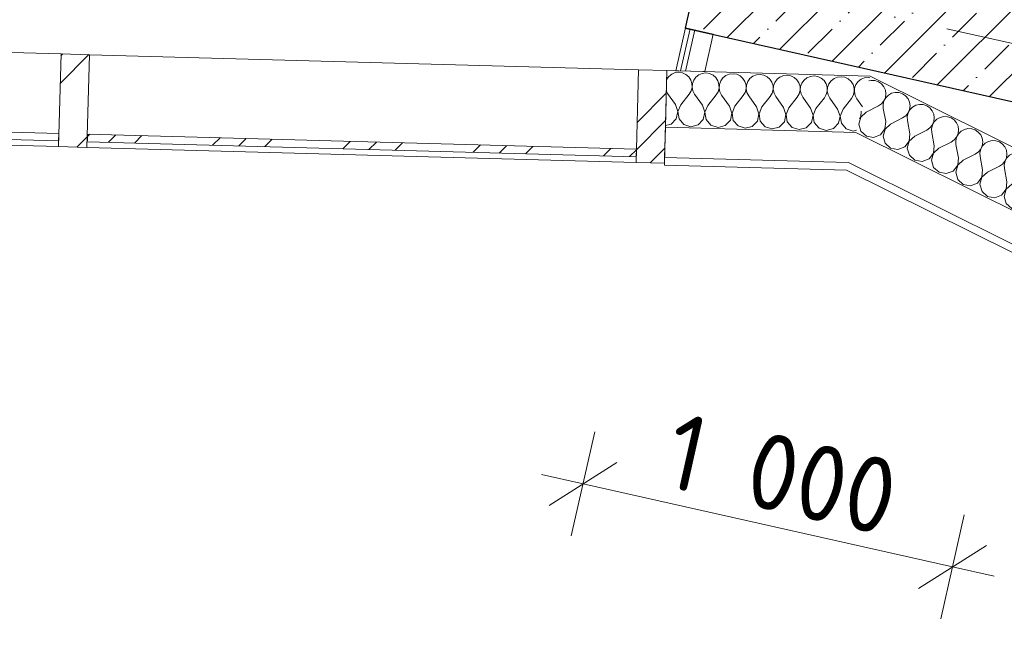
# Model space of a CAD drawing. Header units: millimetres. Extents: x -7213913 to -6985912, y 6023162 to 6205784.
# Tile 16 of 256: x -7205241 to -7202641, y 6158458 to 6160076. Entities that reach past the tile are written whole.
import ezdxf
from ezdxf.enums import TextEntityAlignment as Align

# ---------------------------------------------------------------- set-up
doc = ezdxf.new("R2010")
doc.units = ezdxf.units.MM
doc.header["$MEASUREMENT"] = 0
doc.set_wipeout_variables(frame=1)
doc.linetypes.add('Wipeout_Contour', pattern=[1000, 0, -1000])
doc.linetypes.add('Штрихпунктирная', pattern=[670.277762, 352.777767, -176.388884, 0, -141.111112])
for name, color, linetype in [('АР-Стены_внешние_.АР', 7, 'Continuous'), ('АР-Стены_внутренние_пилоны.АР', 7, 'Continuous'), ('АР-Стены_Наружные ВИТРАЖ', 7, 'Continuous'), ('АР-Стены_Перегородки_шахты_.АР', 7, 'Continuous'), ('АР-Чертеж-Оси_Осевые размеры.АР', 7, 'Continuous'), ('АР-Чертеж-Размеры.АР', 7, 'Continuous')]:
    doc.layers.add(name, color=color, linetype=linetype)
for name, color, linetype, lineweight in [('АР-Стены_внешние_.АР_Ном._пера__1', 7, 'Continuous', 0), ('АР-Стены_внутренние_пилоны.АР_Ном._пера__1', 7, 'Continuous', 15), ('АР-Стены_Наружные ВИТРАЖ_Ном._пера__120', 7, 'Continuous', 0), ('АР-Стены_Перегородки_межквартирные_200.АР_Ном._пера__1', 7, 'Continuous', 15), ('АР-Стены_Перегородки_шахты_.АР_Ном._пера__1', 7, 'Continuous', 0), ('АР-Чертеж-Оси_Осевые размеры.АР_Ном._пера__120', 7, 'Continuous', 0), ('АР-Чертеж-Размеры.АР_Ном._пера__1', 7, 'Continuous', 0)]:
    doc.layers.add(name, color=color, linetype=linetype, lineweight=lineweight)
doc.styles.add('РЎР“Р•РќР•Р\xa0Р\x98Р\xa0_РЎРўР\x98Р›Р¬_3', font='GOST_Common.ttf')
doc.styles.add('РЎР“Р•РќР•Р\xa0Р\x98Р\xa0_РЎРўР\x98Р›Р¬_5', font='GOTHIC.TTF')
doc.dimstyles.new('СГЕНЕРИР_СТИЛЬ__6', dxfattribs={"dimtxt": 200, "dimasz": 142.5, "dimexe": 0.18, "dimexo": 0.0625, "dimgap": 0, "dimtad": 1, "dimdec": 0, "dimzin": 0, "dimdsep": 46, "dimtxsty": 'РЎР“Р•РќР•Р\xa0Р\x98Р\xa0_РЎРўР\x98Р›Р¬_3', "dimblk": 'ARROWHEAD_6', "dimblk1": 'ARROWHEAD_6', "dimblk2": 'ARROWHEAD_6', "dimcen": 0.09, "dimse1": 1, "dimse2": 1, "dimclrd": 7, "dimclre": 7, "dimclrt": 7, "dimazin": 0, "dimtfac": 1, "dimtdec": 4, "dimtmove": 0, "dimatfit": 3, "dimfxl": 1, "dimtolj": 1, "dimtzin": 0, "dimarcsym": 0})
pattern_1 = [(45, (-6566190.34, 6562677.8), (-176.776695, 176.776695), []), (45, (-6566225.7, 6562713.15), (-176.776695, 176.776695), []), (45, (-6566261.05, 6562748.5), (-176.776695, 176.776695), [])]
pattern_2 = [(45, (-6566190.34, 6562677.8), (-84.852814, 84.852814), []), (45, (-6566232.77, 6562720.22), (-84.852814, 84.852814), [90, -30, 0, -30])]
pattern_3 = [(0, (-6566190.34, 6562677.795), (0, 75), [0, -75])]

# ---------------------------------------------------------------- blocks, each defined once
blk = doc.blocks.new('Навесная Стена_23_1', base_point=(-6566190.3, 6562677.8))
at = {"layer": 'АР-Стены_Наружные ВИТРАЖ_Ном._пера__120', "color": 7, "linetype": 'Continuous', "lineweight": 0, "flags": 128}
for points in [[(-7205131.5, 6159986), (-7206018.7, 6160010.3)], [(-7203606.5, 6159944), (-7205056.6, 6159983.9)], [(-7205138.3, 6159741), (-7206025.4, 6159765.4)], [(-7203613.2, 6159699.1), (-7205063.3, 6159739)]]:
    blk.add_lwpolyline(points, dxfattribs=at)
at = {"color": 254, "linetype": 'Wipeout_Contour', "lineweight": 0, "ltscale": 37918495.33390675}
blk.add_wipeout([(-7206025, 6159780.4), (-7205137.9, 6159756), (-7205137.3, 6159776), (-7206024.5, 6159800.4)], dxfattribs=at).dxf.layer = 'АР-Стены_Наружные ВИТРАЖ'
at = {"color": 254, "linetype": 'Wipeout_Contour', "lineweight": 0, "ltscale": 37914625.51271176}
blk.add_wipeout([(-7205062.9, 6159754), (-7203612.8, 6159714.1), (-7203612.2, 6159734.1), (-7205062.3, 6159774)], dxfattribs=at).dxf.layer = 'АР-Стены_Наружные ВИТРАЖ'
at = {"layer": 'АР-Стены_Наружные ВИТРАЖ', "linetype": 'Continuous', "lineweight": 0, "true_color": 0x000000}
h = blk.add_hatch(dxfattribs=at)
h.set_pattern_fill('АЛЮМИНИЙ_0001', color=18, style=0, pattern_type=2)
h.set_pattern_definition(pattern_1)
h.paths.add_polyline_path([(-7206025, 6159780.4), (-7205137.9, 6159756), (-7205137.3, 6159776), (-7206024.5, 6159800.4)])
h = blk.add_hatch(dxfattribs=at)
h.set_pattern_fill('АЛЮМИНИЙ_0001', color=18, style=0, pattern_type=2)
h.set_pattern_definition(pattern_1)
h.paths.add_polyline_path([(-7205062.9, 6159754), (-7203612.8, 6159714.1), (-7203612.2, 6159734.1), (-7205062.3, 6159774)])
at = {"layer": 'АР-Стены_Наружные ВИТРАЖ_Ном._пера__120', "color": 7, "linetype": 'Continuous', "lineweight": 0, "flags": 128}
for points in [[(-7206025, 6159780.4), (-7206024.5, 6159800.4), (-7205137.3, 6159776), (-7205137.9, 6159756)], [(-7205062.9, 6159754), (-7205062.3, 6159774), (-7203612.2, 6159734.1), (-7203612.8, 6159714.1)]]:
    blk.add_lwpolyline(points, close=True, dxfattribs=at)
at = {"color": 254, "linetype": 'Wipeout_Contour', "lineweight": 0, "ltscale": 37920237.54759813}
blk.add_wipeout([(-7206025.4, 6159765.4), (-7206018.7, 6160010.3), (-7206093.7, 6160012.4), (-7206100.4, 6159767.5)], dxfattribs=at).dxf.layer = 'АР-Стены_Наружные ВИТРАЖ'
at = {"color": 254, "linetype": 'Wipeout_Contour', "lineweight": 0, "ltscale": 37917243.48368633}
blk.add_wipeout([(-7205063.3, 6159739), (-7205056.6, 6159983.9), (-7205131.5, 6159986), (-7205138.3, 6159741)], dxfattribs=at).dxf.layer = 'АР-Стены_Наружные ВИТРАЖ'
at = {"color": 254, "linetype": 'Wipeout_Contour', "lineweight": 0, "ltscale": 37912497.95877333}
blk.add_wipeout([(-7203538.2, 6159697.1), (-7203531.5, 6159942), (-7203606.5, 6159944), (-7203613.2, 6159699.1)], dxfattribs=at).dxf.layer = 'АР-Стены_Наружные ВИТРАЖ'
at = {"layer": 'АР-Стены_Наружные ВИТРАЖ', "linetype": 'Continuous', "lineweight": 0, "true_color": 0x000000}
h = blk.add_hatch(dxfattribs=at)
h.set_pattern_fill('АЛЮМИНИЙ_0001', color=18, style=0, pattern_type=2)
h.set_pattern_definition(pattern_1)
h.paths.add_polyline_path([(-7206025.4, 6159765.4), (-7206018.7, 6160010.3), (-7206093.7, 6160012.4), (-7206100.4, 6159767.5)])
h = blk.add_hatch(dxfattribs=at)
h.set_pattern_fill('АЛЮМИНИЙ_0001', color=18, style=0, pattern_type=2)
h.set_pattern_definition(pattern_1)
h.paths.add_polyline_path([(-7205063.3, 6159739), (-7205056.6, 6159983.9), (-7205131.5, 6159986), (-7205138.3, 6159741)])
h = blk.add_hatch(dxfattribs=at)
h.set_pattern_fill('АЛЮМИНИЙ_0001', color=18, style=0, pattern_type=2)
h.set_pattern_definition(pattern_1)
h.paths.add_polyline_path([(-7203538.2, 6159697.1), (-7203531.5, 6159942), (-7203606.5, 6159944), (-7203613.2, 6159699.1)])
at = {"layer": 'АР-Стены_Наружные ВИТРАЖ_Ном._пера__120', "color": 7, "linetype": 'Continuous', "lineweight": 0, "flags": 128}
for points in [[(-7206025.4, 6159765.4), (-7206100.4, 6159767.5), (-7206093.7, 6160012.4), (-7206018.7, 6160010.3)], [(-7205063.3, 6159739), (-7205138.3, 6159741), (-7205131.5, 6159986), (-7205056.6, 6159983.9)], [(-7203538.2, 6159697.1), (-7203613.2, 6159699.1), (-7203606.5, 6159944), (-7203531.5, 6159942)]]:
    blk.add_lwpolyline(points, close=True, dxfattribs=at)
blk = doc.blocks.new('Стена_220_1', base_point=(-7202419.5, 6160224.8))
at = {"layer": 'АР-Стены_внутренние_пилоны.АР', "linetype": 'Continuous', "lineweight": 0, "true_color": 0x000000}
h = blk.add_hatch(dxfattribs=at)
h.set_pattern_fill('ЖЕЛЕЗОБЕТОН__PROJECT__0001', color=18, style=0, pattern_type=2)
h.set_pattern_definition(pattern_2)
h.paths.add_polyline_path([(-7202517.1, 6160246.7), (-7203395.2, 6160443.9), (-7203482.8, 6160053.6), (-7202507.2, 6159834.5)])
h = blk.add_hatch(dxfattribs=at)
h.set_pattern_fill('ЖЕЛЕЗОБЕТОН__PROJECT__0001', color=18, style=0, pattern_type=2)
h.set_pattern_definition(pattern_2)
h.paths.add_polyline_path([(-7202419.5, 6160224.8), (-7202517.1, 6160246.7), (-7202507.2, 6159834.5)])
at = {"layer": 'АР-Стены_внутренние_пилоны.АР_Ном._пера__1', "color": 7, "linetype": 'Continuous', "lineweight": 30, "flags": 128}
for points in [[(-7203482.8, 6160053.6), (-7203395.2, 6160443.9)], [(-7202517.1, 6160246.7), (-7203395.2, 6160443.9)], [(-7203482.8, 6160053.6), (-7202507.2, 6159834.5)]]:
    blk.add_lwpolyline(points, dxfattribs=at)
at = {"layer": 'АР-Стены_Перегородки_межквартирные_200.АР_Ном._пера__1', "color": 7, "linetype": 'Continuous', "lineweight": 30}
blk.add_line((-7202517.1, 6160246.7), (-7202419.5, 6160224.8), dxfattribs=at)
at = {"layer": 'АР-Стены_Перегородки_межквартирные_200.АР_Ном._пера__1', "color": 7, "linetype": 'Continuous', "lineweight": 30, "flags": 128}
blk.add_lwpolyline([(-7202507.2, 6159834.5), (-7202419.5, 6160224.8)], dxfattribs=at)
blk = doc.blocks.new('Стена_224_1', base_point=(-7203482.6, 6160054.6))
at = {"layer": 'АР-Стены_Перегородки_шахты_.АР', "linetype": 'Continuous', "lineweight": 0, "true_color": 0x000000}
h = blk.add_hatch(dxfattribs=at)
h.set_pattern_fill('ШТУКАТУРКА__ГИПС_03_0001', color=18, style=0, pattern_type=2)
h.set_pattern_definition(pattern_3)
h.paths.add_polyline_path([(-7203482.6, 6160054.6), (-7203508.1, 6159941.3), (-7203495.3, 6159941), (-7203470.4, 6160051.8)])
h = blk.add_hatch(dxfattribs=at)
h.set_pattern_fill('ШТУКАТУРКА__ГИПС_03_0001', color=18, style=0, pattern_type=2)
h.set_pattern_definition(pattern_3)
h.paths.add_polyline_path([(-7203470.4, 6160051.8), (-7203495.3, 6159941), (-7203482.6, 6159940.6), (-7203458.2, 6160049.1)])
at = {"layer": 'АР-Стены_Перегородки_шахты_.АР_Ном._пера__1', "color": 7, "linetype": 'Continuous', "lineweight": 0}
for p, q in [((-7203470.4, 6160051.8), (-7203495.3, 6159941)), ((-7203458.2, 6160049.1), (-7203482.6, 6159940.6))]:
    blk.add_line(p, q, dxfattribs=at)
at = {"layer": 'АР-Стены_Перегородки_шахты_.АР_Ном._пера__1', "color": 7, "linetype": 'Continuous', "lineweight": 0, "flags": 128}
for points in [[(-7203482.6, 6160054.6), (-7203508.1, 6159941.3)], [(-7203409.5, 6160038.1), (-7203482.6, 6160054.6)], [(-7203431.7, 6159939.2), (-7203409.5, 6160038.1)], [(-7203508.1, 6159941.3), (-7203431.7, 6159939.2)]]:
    blk.add_lwpolyline(points, dxfattribs=at)
blk = doc.blocks.new('*X598', base_point=(-6566190.3, 6562677.8))
at = {"layer": 'АР-Стены_внешние_.АР_Ном._пера__1', "color": 7, "linetype": 'Continuous', "lineweight": 0}
for p, q in [((-7203518.7, 6159932.7), (-7203526.5, 6159926.6)), ((-7203509.6, 6159936.4), (-7203518.7, 6159932.7)), ((-7203499.8, 6159937.5), (-7203509.6, 6159936.4)), ((-7203490.1, 6159935.9), (-7203499.8, 6159937.5)), ((-7203481.2, 6159931.7), (-7203490.1, 6159935.9)), ((-7203473.7, 6159925.2), (-7203481.2, 6159931.7)), ((-7203447.3, 6159930.7), (-7203455.1, 6159924.7)), ((-7203438.2, 6159934.5), (-7203447.3, 6159930.7)), ((-7203428.4, 6159935.6), (-7203438.2, 6159934.5)), ((-7203418.7, 6159933.9), (-7203428.4, 6159935.6)), ((-7203409.8, 6159929.7), (-7203418.7, 6159933.9)), ((-7203402.3, 6159923.2), (-7203409.8, 6159929.7)), ((-7203375.9, 6159928.8), (-7203383.7, 6159922.7)), ((-7203366.8, 6159932.5), (-7203375.9, 6159928.8)), ((-7203357, 6159933.6), (-7203366.8, 6159932.5)), ((-7203347.3, 6159932), (-7203357, 6159933.6)), ((-7203338.4, 6159927.7), (-7203347.3, 6159932)), ((-7203295.4, 6159930.5), (-7203304.5, 6159926.8)), ((-7203285.6, 6159931.6), (-7203295.4, 6159930.5)), ((-7203275.9, 6159930), (-7203285.6, 6159931.6)), ((-7203267, 6159925.8), (-7203275.9, 6159930)), ((-7203214.2, 6159929.7), (-7203224, 6159928.6)), ((-7203204.5, 6159928), (-7203214.2, 6159929.7)), ((-7203526.5, 6159926.6), (-7203532.1, 6159918.8)), ((-7203468.4, 6159916.9), (-7203473.7, 6159925.2)), ((-7203465.5, 6159907.5), (-7203468.4, 6159916.9)), ((-7203465.3, 6159897.6), (-7203465.5, 6159907.5)), ((-7203464.3, 6159907.5), (-7203465, 6159897.6)), ((-7203460.9, 6159916.7), (-7203464.3, 6159907.5)), ((-7203455.1, 6159924.7), (-7203460.9, 6159916.7)), ((-7203397, 6159914.9), (-7203402.3, 6159923.2)), ((-7203394.1, 6159905.5), (-7203397, 6159914.9)), ((-7203393.9, 6159895.7), (-7203394.1, 6159905.5)), ((-7203392.9, 6159905.5), (-7203393.6, 6159895.7)), ((-7203389.5, 6159914.7), (-7203392.9, 6159905.5)), ((-7203383.7, 6159922.7), (-7203389.5, 6159914.7)), ((-7203330.9, 6159921.3), (-7203338.4, 6159927.7)), ((-7203325.6, 6159913), (-7203330.9, 6159921.3)), ((-7203322.7, 6159903.6), (-7203325.6, 6159913)), ((-7203322.5, 6159893.7), (-7203322.7, 6159903.6)), ((-7203321.5, 6159903.5), (-7203322.2, 6159893.7)), ((-7203318.1, 6159912.8), (-7203321.5, 6159903.5)), ((-7203312.3, 6159920.7), (-7203318.1, 6159912.8)), ((-7203304.5, 6159926.8), (-7203312.3, 6159920.7)), ((-7203259.5, 6159919.3), (-7203267, 6159925.8)), ((-7203254.2, 6159911), (-7203259.5, 6159919.3)), ((-7203251.3, 6159901.6), (-7203254.2, 6159911)), ((-7203246.7, 6159910.8), (-7203250.1, 6159901.6)), ((-7203240.8, 6159918.8), (-7203246.7, 6159910.8)), ((-7203233.1, 6159924.9), (-7203240.8, 6159918.8)), ((-7203224, 6159928.6), (-7203233.1, 6159924.9)), ((-7203195.6, 6159923.8), (-7203204.5, 6159928)), ((-7203188.1, 6159917.3), (-7203195.6, 6159923.8)), ((-7203182.8, 6159909.1), (-7203188.1, 6159917.3)), ((-7203179.9, 6159899.6), (-7203182.8, 6159909.1)), ((-7203175.2, 6159908.8), (-7203178.7, 6159899.6)), ((-7203169.4, 6159916.8), (-7203175.2, 6159908.8)), ((-7203161.7, 6159922.9), (-7203169.4, 6159916.8)), ((-7203152.6, 6159926.6), (-7203161.7, 6159922.9)), ((-7203142.8, 6159927.7), (-7203152.6, 6159926.6)), ((-7203133.1, 6159926.1), (-7203142.8, 6159927.7)), ((-7203124.2, 6159921.9), (-7203133.1, 6159926.1)), ((-7203116.7, 6159915.4), (-7203124.2, 6159921.9)), ((-7203111.4, 6159907.1), (-7203116.7, 6159915.4)), ((-7203108.5, 6159897.7), (-7203111.4, 6159907.1)), ((-7203103.8, 6159906.9), (-7203107.3, 6159897.6)), ((-7203098, 6159914.8), (-7203103.8, 6159906.9)), ((-7203090.3, 6159920.9), (-7203098, 6159914.8)), ((-7203081.2, 6159924.7), (-7203090.3, 6159920.9)), ((-7203071.4, 6159925.7), (-7203081.2, 6159924.7)), ((-7203061.7, 6159924.1), (-7203071.4, 6159925.7)), ((-7203052.8, 6159919.9), (-7203061.7, 6159924.1)), ((-7203045.3, 6159913.4), (-7203052.8, 6159919.9)), ((-7203040, 6159905.1), (-7203045.3, 6159913.4)), ((-7203037.1, 6159895.7), (-7203040, 6159905.1)), ((-7203032.4, 6159904.9), (-7203035.9, 6159895.7)), ((-7203026.6, 6159912.9), (-7203032.4, 6159904.9)), ((-7203018.9, 6159919), (-7203026.6, 6159912.9)), ((-7203009.8, 6159922.7), (-7203018.9, 6159919)), ((-7203000, 6159923.8), (-7203009.8, 6159922.7)), ((-7202996.1, 6159923.1), (-7203000, 6159923.8)), ((-7203533, 6159887.2), (-7203529.9, 6159881.2)), ((-7203509.3, 6159852), (-7203529.9, 6159881.2)), ((-7203495, 6159851.6), (-7203472.8, 6159879.6)), ((-7203472.8, 6159879.6), (-7203467.8, 6159888.1)), ((-7203467.8, 6159888.1), (-7203465.3, 6159897.6)), ((-7203465, 6159897.6), (-7203463, 6159888)), ((-7203463, 6159888), (-7203458.5, 6159879.2)), ((-7203437.9, 6159850.1), (-7203458.5, 6159879.2)), ((-7203423.6, 6159849.7), (-7203401.4, 6159877.7)), ((-7203401.4, 6159877.7), (-7203396.4, 6159886.1)), ((-7203396.4, 6159886.1), (-7203393.9, 6159895.7)), ((-7203393.6, 6159895.7), (-7203391.6, 6159886)), ((-7203391.6, 6159886), (-7203387.1, 6159877.3)), ((-7203366.5, 6159848.1), (-7203387.1, 6159877.3)), ((-7203330, 6159875.7), (-7203325, 6159884.2)), ((-7203325, 6159884.2), (-7203322.5, 6159893.7)), ((-7203322.2, 6159893.7), (-7203320.2, 6159884)), ((-7203320.2, 6159884), (-7203315.7, 6159875.3)), ((-7203258.6, 6159873.7), (-7203253.6, 6159882.2)), ((-7203253.6, 6159882.2), (-7203251.1, 6159891.7)), ((-7203251.1, 6159891.7), (-7203251.3, 6159901.6)), ((-7203250.1, 6159901.6), (-7203250.8, 6159891.7)), ((-7203250.8, 6159891.7), (-7203248.8, 6159882.1)), ((-7203248.8, 6159882.1), (-7203244.3, 6159873.3)), ((-7203187.2, 6159871.8), (-7203182.2, 6159880.2)), ((-7203182.2, 6159880.2), (-7203179.7, 6159889.8)), ((-7203179.7, 6159889.8), (-7203179.9, 6159899.6)), ((-7203178.7, 6159899.6), (-7203179.4, 6159889.8)), ((-7203179.4, 6159889.8), (-7203177.4, 6159880.1)), ((-7203177.4, 6159880.1), (-7203172.9, 6159871.4)), ((-7203115.8, 6159869.8), (-7203110.8, 6159878.3)), ((-7203110.8, 6159878.3), (-7203108.3, 6159887.8)), ((-7203108.3, 6159887.8), (-7203108.5, 6159897.7)), ((-7203107.3, 6159897.6), (-7203108, 6159887.8)), ((-7203108, 6159887.8), (-7203106, 6159878.2)), ((-7203106, 6159878.2), (-7203101.5, 6159869.4)), ((-7203039.4, 6159876.3), (-7203036.9, 6159885.9)), ((-7203036.9, 6159885.9), (-7203037.1, 6159895.7)), ((-7203035.9, 6159895.7), (-7203036.6, 6159885.8)), ((-7203036.6, 6159885.8), (-7203034.6, 6159876.2)), ((-7203502.8, 6159833.6), (-7203509.3, 6159852)), ((-7203495, 6159851.6), (-7203502.5, 6159833.6)), ((-7203352.2, 6159847.7), (-7203330, 6159875.7)), ((-7203295.1, 6159846.1), (-7203315.7, 6159875.3)), ((-7203280.8, 6159845.8), (-7203258.6, 6159873.7)), ((-7203223.7, 6159844.2), (-7203244.3, 6159873.3)), ((-7203209.4, 6159843.8), (-7203187.2, 6159871.8)), ((-7203152.3, 6159842.2), (-7203172.9, 6159871.4)), ((-7203138, 6159841.8), (-7203115.8, 6159869.8)), ((-7203080.9, 6159840.3), (-7203101.5, 6159869.4)), ((-7203066.6, 6159839.9), (-7203044.4, 6159867.8)), ((-7203044.4, 6159867.8), (-7203039.4, 6159876.3)), ((-7203034.6, 6159876.2), (-7203030.1, 6159867.4)), ((-7203015.2, 6159846.4), (-7203030.1, 6159867.4)), ((-7203506.9, 6159814.6), (-7203502.8, 6159833.6)), ((-7203502.5, 6159833.6), (-7203499.4, 6159814.3)), ((-7203431.4, 6159831.7), (-7203437.9, 6159850.1)), ((-7203435.5, 6159812.6), (-7203431.4, 6159831.7)), ((-7203423.6, 6159849.7), (-7203431.1, 6159831.7)), ((-7203431.1, 6159831.7), (-7203428, 6159812.4)), ((-7203360, 6159829.7), (-7203366.5, 6159848.1)), ((-7203364.1, 6159810.6), (-7203360, 6159829.7)), ((-7203352.2, 6159847.7), (-7203359.7, 6159829.7)), ((-7203359.7, 6159829.7), (-7203356.6, 6159810.4)), ((-7203288.6, 6159827.7), (-7203295.1, 6159846.1)), ((-7203292.7, 6159808.7), (-7203288.6, 6159827.7)), ((-7203280.8, 6159845.8), (-7203288.3, 6159827.7)), ((-7203288.3, 6159827.7), (-7203285.2, 6159808.5)), ((-7203217.2, 6159825.8), (-7203223.7, 6159844.2)), ((-7203221.3, 6159806.7), (-7203217.2, 6159825.8)), ((-7203209.4, 6159843.8), (-7203216.9, 6159825.8)), ((-7203216.9, 6159825.8), (-7203213.8, 6159806.5)), ((-7203145.8, 6159823.8), (-7203152.3, 6159842.2)), ((-7203138, 6159841.8), (-7203145.5, 6159823.8)), ((-7203074.4, 6159821.8), (-7203080.9, 6159840.3)), ((-7203066.6, 6159839.9), (-7203074.1, 6159821.8)), ((-7203535.5, 6159796.7), (-7203520.5, 6159800.5)), ((-7203520.5, 6159800.5), (-7203506.9, 6159814.6)), ((-7203499.4, 6159814.3), (-7203486.6, 6159799.6)), ((-7203486.6, 6159799.6), (-7203468, 6159793.7)), ((-7203449.1, 6159798.6), (-7203435.5, 6159812.6)), ((-7203428, 6159812.4), (-7203415.2, 6159797.6)), ((-7203377.7, 6159796.6), (-7203364.1, 6159810.6)), ((-7203356.6, 6159810.4), (-7203343.8, 6159795.7)), ((-7203306.3, 6159794.6), (-7203292.7, 6159808.7)), ((-7203285.2, 6159808.5), (-7203272.4, 6159793.7)), ((-7203234.9, 6159792.7), (-7203221.3, 6159806.7)), ((-7203213.8, 6159806.5), (-7203201, 6159791.7)), ((-7203163.5, 6159790.7), (-7203149.9, 6159804.7)), ((-7203149.9, 6159804.7), (-7203145.8, 6159823.8)), ((-7203145.5, 6159823.8), (-7203142.4, 6159804.5)), ((-7203142.4, 6159804.5), (-7203129.6, 6159789.8)), ((-7203092.1, 6159788.7), (-7203078.5, 6159802.8)), ((-7203078.5, 6159802.8), (-7203074.4, 6159821.8)), ((-7203074.1, 6159821.8), (-7203071, 6159802.6)), ((-7203071, 6159802.6), (-7203058.2, 6159787.8)), ((-7203468, 6159793.7), (-7203449.1, 6159798.6)), ((-7203415.2, 6159797.6), (-7203396.6, 6159791.8)), ((-7203396.6, 6159791.8), (-7203377.7, 6159796.6)), ((-7203343.8, 6159795.7), (-7203325.2, 6159789.8)), ((-7203325.2, 6159789.8), (-7203306.3, 6159794.6)), ((-7203272.4, 6159793.7), (-7203253.8, 6159787.8)), ((-7203253.8, 6159787.8), (-7203234.9, 6159792.7)), ((-7203201, 6159791.7), (-7203182.4, 6159785.9)), ((-7203182.4, 6159785.9), (-7203163.5, 6159790.7)), ((-7203129.6, 6159789.8), (-7203111, 6159783.9)), ((-7203111, 6159783.9), (-7203092.1, 6159788.7)), ((-7203058.2, 6159787.8), (-7203039.6, 6159782)), ((-7203039.6, 6159782), (-7203030.7, 6159784.2))]:
    blk.add_line(p, q, dxfattribs=at)
blk = doc.blocks.new('Стена_283_1', base_point=(-7202995.1, 6159927.2))
at = {"layer": 'АР-Стены_внешние_.АР_Ном._пера__1', "color": 7, "linetype": 'Continuous', "lineweight": 0}
for p, q in [((-7203535.6, 6159792), (-7203032.3, 6159778.2)), ((-7203537.8, 6159712.1), (-7203052.1, 6159698.7))]:
    blk.add_line(p, q, dxfattribs=at)
at = {"layer": 'АР-Стены_внешние_.АР_Ном._пера__1', "color": 7, "linetype": 'Continuous', "lineweight": 0, "flags": 128}
for points in [[(-7203535.6, 6159792), (-7203531.5, 6159942)], [(-7202995.1, 6159927.2), (-7203531.5, 6159942)], [(-7203537.8, 6159712.1), (-7203535.6, 6159792)], [(-7203538.4, 6159692.1), (-7203537.8, 6159712.1)], [(-7203538.4, 6159692.1), (-7203057, 6159678.8)]]:
    blk.add_lwpolyline(points, dxfattribs=at)
at = {"layer": 'АР-Стены_внешние_.АР', "color": 7, "lineweight": 0}
blk.add_blockref('*X598', (-6566190.3, 6562677.8), dxfattribs=at)
blk = doc.blocks.new('*X600', base_point=(-6566190.3, 6562677.8))
at = {"layer": 'АР-Стены_внешние_.АР_Ном._пера__1', "color": 7, "linetype": 'Continuous', "lineweight": 0}
for p, q in [((-7202992.4, 6159916), (-7202998.2, 6159914.6)), ((-7202982.6, 6159915.5), (-7202992.4, 6159916)), ((-7202973.3, 6159912.4), (-7202982.6, 6159915.5)), ((-7202965.1, 6159906.8), (-7202973.3, 6159912.4)), ((-7202958.8, 6159899.2), (-7202965.1, 6159906.8)), ((-7202954.8, 6159890.2), (-7202958.8, 6159899.2)), ((-7202953.4, 6159880.5), (-7202954.8, 6159890.2)), ((-7202954.8, 6159870.7), (-7202953.4, 6159880.5)), ((-7202946.7, 6159877.1), (-7202953.7, 6159870.2)), ((-7202938.1, 6159881.9), (-7202946.7, 6159877.1)), ((-7202928.5, 6159884.2), (-7202938.1, 6159881.9)), ((-7202918.6, 6159883.7), (-7202928.5, 6159884.2)), ((-7202909.3, 6159880.6), (-7202918.6, 6159883.7)), ((-7202901.2, 6159875), (-7202909.3, 6159880.6)), ((-7202973.1, 6159848.5), (-7202965, 6159854.1)), ((-7202965, 6159854.1), (-7202958.7, 6159861.7)), ((-7202958.5, 6159861.6), (-7202960.7, 6159852)), ((-7202960.7, 6159852), (-7202960.3, 6159842.1)), ((-7202958.7, 6159861.7), (-7202954.8, 6159870.7)), ((-7202953.7, 6159870.2), (-7202958.5, 6159861.6)), ((-7202894.8, 6159867.4), (-7202901.2, 6159875)), ((-7202890.9, 6159858.4), (-7202894.8, 6159867.4)), ((-7202889.5, 6159848.7), (-7202890.9, 6159858.4)), ((-7202864.5, 6159852.4), (-7202874.1, 6159850.1)), ((-7202854.7, 6159851.9), (-7202864.5, 6159852.4)), ((-7202845.3, 6159848.8), (-7202854.7, 6159851.9)), ((-7203019.6, 6159819.4), (-7203018.2, 6159834.5)), ((-7203005, 6159832.4), (-7203019.4, 6159819.2)), ((-7203005, 6159832.4), (-7202973.1, 6159848.5)), ((-7202953.8, 6159807), (-7202960.3, 6159842.1)), ((-7202901, 6159822.3), (-7202894.8, 6159829.9)), ((-7202894.5, 6159829.8), (-7202896.8, 6159820.2)), ((-7202894.8, 6159829.9), (-7202890.8, 6159838.9)), ((-7202889.7, 6159838.4), (-7202894.5, 6159829.8)), ((-7202890.8, 6159838.9), (-7202889.5, 6159848.7)), ((-7202882.7, 6159845.3), (-7202889.7, 6159838.4)), ((-7202874.1, 6159850.1), (-7202882.7, 6159845.3)), ((-7202837.2, 6159843.2), (-7202845.3, 6159848.8)), ((-7202830.9, 6159835.6), (-7202837.2, 6159843.2)), ((-7202826.9, 6159826.6), (-7202830.9, 6159835.6)), ((-7202825.5, 6159816.9), (-7202826.9, 6159826.6)), ((-7203019.4, 6159819.2), (-7203024.7, 6159800.5)), ((-7203024.7, 6159800.5), (-7203019.3, 6159781.7)), ((-7203023.1, 6159814.8), (-7203019.6, 6159819.4)), ((-7202955.7, 6159787.6), (-7202953.8, 6159807)), ((-7202941, 6159800.6), (-7202955.4, 6159787.4)), ((-7202941, 6159800.6), (-7202909.1, 6159816.7)), ((-7202909.1, 6159816.7), (-7202901, 6159822.3)), ((-7202896.8, 6159820.2), (-7202896.3, 6159810.3)), ((-7202889.9, 6159775.2), (-7202896.3, 6159810.3)), ((-7202830.8, 6159798.1), (-7202826.8, 6159807.1)), ((-7202825.7, 6159806.6), (-7202830.5, 6159798)), ((-7202826.8, 6159807.1), (-7202825.5, 6159816.9)), ((-7202818.8, 6159813.5), (-7202825.7, 6159806.6)), ((-7202810.1, 6159818.3), (-7202818.8, 6159813.5)), ((-7202800.6, 6159820.6), (-7202810.1, 6159818.3)), ((-7202790.7, 6159820.1), (-7202800.6, 6159820.6)), ((-7202781.4, 6159817), (-7202790.7, 6159820.1)), ((-7202773.2, 6159811.4), (-7202781.4, 6159817)), ((-7202766.9, 6159803.9), (-7202773.2, 6159811.4)), ((-7202762.9, 6159794.8), (-7202766.9, 6159803.9)), ((-7203019.3, 6159781.7), (-7203004.9, 6159768.6)), ((-7202967.5, 6159772), (-7202955.7, 6159787.6)), ((-7202955.4, 6159787.4), (-7202960.7, 6159768.7)), ((-7202891.7, 6159755.8), (-7202889.9, 6159775.2)), ((-7202877.1, 6159768.8), (-7202845.2, 6159784.9)), ((-7202845.2, 6159784.9), (-7202837.1, 6159790.5)), ((-7202837.1, 6159790.5), (-7202830.8, 6159798.1)), ((-7202830.5, 6159798), (-7202832.8, 6159788.4)), ((-7202832.8, 6159788.4), (-7202832.4, 6159778.5)), ((-7202825.9, 6159743.4), (-7202832.4, 6159778.5)), ((-7202766.8, 6159766.3), (-7202762.9, 6159775.3)), ((-7202761.8, 6159774.8), (-7202766.6, 6159766.2)), ((-7202761.5, 6159785.1), (-7202762.9, 6159794.8)), ((-7202762.9, 6159775.3), (-7202761.5, 6159785.1)), ((-7202754.8, 6159781.7), (-7202761.8, 6159774.8)), ((-7202746.2, 6159786.5), (-7202754.8, 6159781.7)), ((-7202736.6, 6159788.8), (-7202746.2, 6159786.5)), ((-7202726.7, 6159788.3), (-7202736.6, 6159788.8)), ((-7202717.4, 6159785.2), (-7202726.7, 6159788.3)), ((-7202709.3, 6159779.6), (-7202717.4, 6159785.2)), ((-7202703, 6159772.1), (-7202709.3, 6159779.6)), ((-7203004.9, 6159768.6), (-7202985.7, 6159765)), ((-7202985.7, 6159765), (-7202967.5, 6159772)), ((-7202960.7, 6159768.7), (-7202955.3, 6159749.9)), ((-7202955.3, 6159749.9), (-7202940.9, 6159736.8)), ((-7202903.5, 6159740.2), (-7202891.7, 6159755.8)), ((-7202891.5, 6159755.6), (-7202896.8, 6159736.9)), ((-7202877.1, 6159768.8), (-7202891.5, 6159755.6)), ((-7202813.1, 6159737.1), (-7202781.2, 6159753.1)), ((-7202781.2, 6159753.1), (-7202773.1, 6159758.7)), ((-7202773.1, 6159758.7), (-7202766.8, 6159766.3)), ((-7202766.6, 6159766.2), (-7202768.9, 6159756.6)), ((-7202768.9, 6159756.6), (-7202768.4, 6159746.7)), ((-7202762, 6159711.6), (-7202768.4, 6159746.7)), ((-7202699, 6159763.1), (-7202703, 6159772.1)), ((-7202697.6, 6159753.3), (-7202699, 6159763.1)), ((-7202698.9, 6159743.5), (-7202697.6, 6159753.3)), ((-7202690.8, 6159749.9), (-7202697.8, 6159743)), ((-7202682.2, 6159754.7), (-7202690.8, 6159749.9)), ((-7202672.6, 6159757), (-7202682.2, 6159754.7)), ((-7202662.8, 6159756.5), (-7202672.6, 6159757)), ((-7202653.4, 6159753.4), (-7202662.8, 6159756.5)), ((-7202645.3, 6159747.8), (-7202653.4, 6159753.4)), ((-7202639, 6159740.3), (-7202645.3, 6159747.8)), ((-7202940.9, 6159736.8), (-7202921.7, 6159733.2)), ((-7202921.7, 6159733.2), (-7202903.5, 6159740.2)), ((-7202896.8, 6159736.9), (-7202891.4, 6159718.1)), ((-7202839.5, 6159708.4), (-7202827.8, 6159724)), ((-7202827.5, 6159723.9), (-7202832.8, 6159705.1)), ((-7202827.8, 6159724), (-7202825.9, 6159743.4)), ((-7202813.1, 6159737.1), (-7202827.5, 6159723.9)), ((-7202749.2, 6159705.3), (-7202717.3, 6159721.3)), ((-7202717.3, 6159721.3), (-7202709.1, 6159726.9)), ((-7202709.1, 6159726.9), (-7202702.9, 6159734.5)), ((-7202702.6, 6159734.4), (-7202704.9, 6159724.8)), ((-7202704.9, 6159724.8), (-7202704.5, 6159714.9)), ((-7202702.9, 6159734.5), (-7202698.9, 6159743.5)), ((-7202697.8, 6159743), (-7202702.6, 6159734.4)), ((-7202635, 6159731.3), (-7202639, 6159740.3)), ((-7202633.6, 6159721.5), (-7202635, 6159731.3)), ((-7202635, 6159711.7), (-7202633.6, 6159721.5)), ((-7202618.3, 6159722.9), (-7202626.9, 6159718.1)), ((-7202608.7, 6159725.2), (-7202618.3, 6159722.9)), ((-7202598.8, 6159724.7), (-7202608.7, 6159725.2)), ((-7202589.5, 6159721.6), (-7202598.8, 6159724.7)), ((-7202581.3, 6159716), (-7202589.5, 6159721.6)), ((-7202891.4, 6159718.1), (-7202876.9, 6159705)), ((-7202876.9, 6159705), (-7202857.7, 6159701.4)), ((-7202857.7, 6159701.4), (-7202839.5, 6159708.4)), ((-7202832.8, 6159705.1), (-7202827.4, 6159686.3)), ((-7202763.8, 6159692.2), (-7202762, 6159711.6)), ((-7202749.2, 6159705.3), (-7202763.5, 6159692.1)), ((-7202698, 6159679.8), (-7202704.5, 6159714.9)), ((-7202653.3, 6159689.5), (-7202645.2, 6159695.1)), ((-7202645.2, 6159695.1), (-7202638.9, 6159702.7)), ((-7202638.7, 6159702.6), (-7202640.9, 6159693)), ((-7202638.9, 6159702.7), (-7202635, 6159711.7)), ((-7202633.8, 6159711.2), (-7202638.7, 6159702.6)), ((-7202626.9, 6159718.1), (-7202633.8, 6159711.2)), ((-7202575, 6159708.5), (-7202581.3, 6159716)), ((-7202571, 6159699.5), (-7202575, 6159708.5)), ((-7202569.7, 6159689.7), (-7202571, 6159699.5)), ((-7202827.4, 6159686.3), (-7202813, 6159673.2)), ((-7202813, 6159673.2), (-7202793.8, 6159669.6)), ((-7202793.8, 6159669.6), (-7202775.6, 6159676.6)), ((-7202775.6, 6159676.6), (-7202763.8, 6159692.2)), ((-7202763.5, 6159692.1), (-7202768.8, 6159673.3)), ((-7202768.8, 6159673.3), (-7202763.5, 6159654.5)), ((-7202699.8, 6159660.4), (-7202698, 6159679.8)), ((-7202685.2, 6159673.5), (-7202699.6, 6159660.3)), ((-7202685.2, 6159673.5), (-7202653.3, 6159689.5)), ((-7202640.9, 6159693), (-7202640.5, 6159683.1)), ((-7202634, 6159648), (-7202640.5, 6159683.1)), ((-7202581.2, 6159663.3), (-7202575, 6159670.9)), ((-7202574.7, 6159670.8), (-7202577, 6159661.2)), ((-7202575, 6159670.9), (-7202571, 6159679.9)), ((-7202569.9, 6159679.4), (-7202574.7, 6159670.8)), ((-7202571, 6159679.9), (-7202569.7, 6159689.7)), ((-7202562.9, 6159686.3), (-7202569.9, 6159679.4)), ((-7202554.3, 6159691.1), (-7202562.9, 6159686.3)), ((-7202544.7, 6159693.4), (-7202554.3, 6159691.1)), ((-7202534.9, 6159692.9), (-7202544.7, 6159693.4)), ((-7202525.5, 6159689.8), (-7202534.9, 6159692.9)), ((-7202517.4, 6159684.2), (-7202525.5, 6159689.8)), ((-7202511.1, 6159676.7), (-7202517.4, 6159684.2)), ((-7202509.6, 6159673.3), (-7202511.1, 6159676.7)), ((-7202763.5, 6159654.5), (-7202749, 6159641.4)), ((-7202729.8, 6159637.8), (-7202711.6, 6159644.8)), ((-7202711.6, 6159644.8), (-7202699.8, 6159660.4)), ((-7202699.6, 6159660.3), (-7202704.9, 6159641.5)), ((-7202635.9, 6159628.6), (-7202634, 6159648)), ((-7202621.2, 6159641.7), (-7202589.3, 6159657.7)), ((-7202589.3, 6159657.7), (-7202581.2, 6159663.3)), ((-7202577, 6159661.2), (-7202576.5, 6159651.4)), ((-7202570.1, 6159616.2), (-7202576.5, 6159651.4)), ((-7202749, 6159641.4), (-7202729.8, 6159637.8)), ((-7202704.9, 6159641.5), (-7202699.5, 6159622.7)), ((-7202699.5, 6159622.7), (-7202685.1, 6159609.6)), ((-7202647.7, 6159613), (-7202635.9, 6159628.6)), ((-7202635.6, 6159628.5), (-7202640.9, 6159609.7)), ((-7202621.2, 6159641.7), (-7202635.6, 6159628.5)), ((-7202557.3, 6159609.9), (-7202535.7, 6159620.7)), ((-7202685.1, 6159609.6), (-7202665.9, 6159606)), ((-7202665.9, 6159606), (-7202647.7, 6159613)), ((-7202640.9, 6159609.7), (-7202635.5, 6159590.9)), ((-7202635.5, 6159590.9), (-7202621.1, 6159577.8)), ((-7202583.7, 6159581.2), (-7202571.9, 6159596.8)), ((-7202571.7, 6159596.7), (-7202576.9, 6159577.9)), ((-7202571.9, 6159596.8), (-7202570.1, 6159616.2)), ((-7202557.3, 6159609.9), (-7202571.7, 6159596.7)), ((-7202621.1, 6159577.8), (-7202601.9, 6159574.2)), ((-7202601.9, 6159574.2), (-7202583.7, 6159581.2)), ((-7202576.9, 6159577.9), (-7202571.6, 6159559.1)), ((-7202571.6, 6159559.1), (-7202567.9, 6159555.8))]:
    blk.add_line(p, q, dxfattribs=at)
blk = doc.blocks.new('Стена_284_1', base_point=(-7202995.1, 6159927.2))
at = {"layer": 'АР-Стены_внешние_.АР_Ном._пера__1', "color": 7, "linetype": 'Continuous', "lineweight": 0}
for p, q in [((-7203032.3, 6159778.2), (-7202571.3, 6159549)), ((-7203052.1, 6159698.7), (-7202606.9, 6159477.4))]:
    blk.add_line(p, q, dxfattribs=at)
at = {"layer": 'АР-Стены_внешние_.АР_Ном._пера__1', "color": 7, "linetype": 'Continuous', "lineweight": 0, "flags": 128}
for points in [[(-7202504.5, 6159683.4), (-7202995.1, 6159927.2)], [(-7203057, 6159678.8), (-7202615.8, 6159459.5)], [(-7202571.3, 6159549), (-7202504.5, 6159683.4)], [(-7202606.9, 6159477.4), (-7202571.3, 6159549)], [(-7202615.8, 6159459.5), (-7202606.9, 6159477.4)]]:
    blk.add_lwpolyline(points, dxfattribs=at)
at = {"layer": 'АР-Стены_внешние_.АР', "color": 7, "lineweight": 0}
blk.add_blockref('*X600', (-6566190.3, 6562677.8), dxfattribs=at)
blk = doc.blocks.new('*D906', base_point=(-6566190.3, 6562677.8))
at = {"layer": 'АР-Чертеж-Размеры.АР_Ном._пера__1', "color": 7, "linetype": 'Continuous', "lineweight": 0, "transparency": 16777216}
for p, q in [((-7203784, 6158712.9), (-7203722.3, 6158987.3)), ((-7203663.5, 6158906.9), (-7203842.8, 6158793.4)), ((-7203862.9, 6158874.8), (-7203753.1, 6158850.1)), ((-7203753.1, 6158850.1), (-7202777.5, 6158631)), ((-7202808.3, 6158493.8), (-7202746.6, 6158768.2)), ((-7202867.1, 6158574.2), (-7202687.8, 6158687.7)), ((-7202777.5, 6158631), (-7202667.7, 6158606.3))]:
    blk.add_line(p, q, dxfattribs=at)
at = {"layer": 'АР-Чертеж-Размеры.АР_Ном._пера__1', "color": 7, "lineweight": 0, "transparency": 16777216, "insert": (-7203547, 6158844.8), "char_height": 200, "attachment_point": 7, "rotation": 347.3417, "style": 'РЎР“Р•РќР•Р\xa0Р\x98Р\xa0_РЎРўР\x98Р›Р¬_3'}
blk.add_mtext('\\A1;{\\pql;\\fGOST Common|b0|i0|c204|p0;\\W1.000000;1\xa0000}', dxfattribs=at)
blk = doc.blocks.new('ARROWHEAD_6')
at = {"color": 0, "linetype": 'Continuous', "lineweight": 0}
for p, q in [((-0.5, -0.5), (0.5, 0.5)), ((0, 0), (-1, 0))]:
    blk.add_line(p, q, dxfattribs=at)
blk = doc.blocks.new('Стандартный Маркер Сетки[171]_1', base_point=(-7212924.8, 6162328))
at = {"layer": 'АР-Чертеж-Оси_Осевые размеры.АР_Ном._пера__120', "color": 7, "linetype": 'Штрихпунктирная', "lineweight": 0}
blk.add_line((-7211949.2, 6162108.8), (-7187848.6, 6156696), dxfattribs=at)
at = {"layer": 'АР-Чертеж-Оси_Осевые размеры.АР_Ном._пера__120', "color": 7, "lineweight": 0, "style": 'РЎР“Р•РќР•Р\xa0Р\x98Р\xa0_РЎРўР\x98Р›Р¬_5'}
blk.add_attdef('AC_MarkerText_1', text='', height=350, rotation=360, dxfattribs=at).set_placement((-7213412.7, 6162626.4), align=Align.TOP_CENTER)
blk = doc.blocks.new('Стандартный Маркер Сетки[179]_1', base_point=(-7212924.8, 6162328))
at = {"layer": 'АР-Чертеж-Оси_Осевые размеры.АР_Ном._пера__120', "color": 7, "linetype": 'Штрихпунктирная', "lineweight": 0}
blk.add_line((-7211949.2, 6162108.8), (-7187848.6, 6156696), dxfattribs=at)
at = {"layer": 'АР-Чертеж-Оси_Осевые размеры.АР_Ном._пера__120', "color": 7, "lineweight": 0, "style": 'РЎР“Р•РќР•Р\xa0Р\x98Р\xa0_РЎРўР\x98Р›Р¬_5'}
blk.add_attdef('AC_MarkerText_1', text='', height=350, rotation=360, dxfattribs=at).set_placement((-7213412.7, 6162626.4), align=Align.TOP_CENTER)
blk = doc.blocks.new('Стандартный Маркер Сетки[190]_1', base_point=(-7212924.8, 6162328))
at = {"layer": 'АР-Чертеж-Оси_Осевые размеры.АР_Ном._пера__120', "color": 7, "linetype": 'Штрихпунктирная', "lineweight": 0}
blk.add_line((-7211949.2, 6162108.8), (-7187848.6, 6156696), dxfattribs=at)
at = {"layer": 'АР-Чертеж-Оси_Осевые размеры.АР_Ном._пера__120', "color": 7, "lineweight": 0, "style": 'РЎР“Р•РќР•Р\xa0Р\x98Р\xa0_РЎРўР\x98Р›Р¬_5'}
blk.add_attdef('AC_MarkerText_1', text='', height=350, rotation=360, dxfattribs=at).set_placement((-7213412.7, 6162626.4), align=Align.TOP_CENTER)
blk = doc.blocks.new('Стандартный Маркер Сетки[199]_1', base_point=(-7212924.8, 6162328))
at = {"layer": 'АР-Чертеж-Оси_Осевые размеры.АР_Ном._пера__120', "color": 7, "linetype": 'Штрихпунктирная', "lineweight": 0}
blk.add_line((-7211949.2, 6162108.8), (-7187848.6, 6156696), dxfattribs=at)
at = {"layer": 'АР-Чертеж-Оси_Осевые размеры.АР_Ном._пера__120', "color": 7, "lineweight": 0, "style": 'РЎР“Р•РќР•Р\xa0Р\x98Р\xa0_РЎРўР\x98Р›Р¬_5'}
blk.add_attdef('AC_MarkerText_1', text='', height=350, rotation=360, dxfattribs=at).set_placement((-7213412.7, 6162626.4), align=Align.TOP_CENTER)

msp = doc.modelspace()

# ---------------------------------------------------------------- block references
at = {"layer": 'АР-Стены_внешние_.АР', "color": 7, "lineweight": 0}
msp.add_blockref('Стена_284_1', (-7202995.1, 6159927.2), dxfattribs=at)
at = {"layer": 'АР-Стены_внутренние_пилоны.АР', "color": 7, "lineweight": 0}
msp.add_blockref('Стена_220_1', (-7202419.5, 6160224.8), dxfattribs=at)
at = {"layer": 'АР-Стены_Наружные ВИТРАЖ', "linetype": 'Continuous', "lineweight": 0}
msp.add_blockref('Навесная Стена_23_1', (-6566190.3, 6562677.8), dxfattribs=at)
at = {"layer": 'АР-Стены_Перегородки_шахты_.АР', "color": 7, "lineweight": 0}
msp.add_blockref('Стена_224_1', (-7203482.6, 6160054.6), dxfattribs=at)

# ---------------------------------------------------------------- dimensions: what is measured, and where the dimension line sits
at = {"layer": 'АР-Чертеж-Размеры.АР', "color": 7, "linetype": 'Continuous', "lineweight": 0}
dim = msp.add_linear_dim(base=(-7202777.5, 6158631), p1=(-7203687.4, 6159142.8), p2=(-7202711.7, 6158923.7), angle=347.3417, dimstyle='СГЕНЕРИР_СТИЛЬ__6', dxfattribs=at)
dim.commit()
dim.dimension.update_dxf_attribs({"geometry": '*D906', "text_midpoint": (-7203190.4, 6158867.2), "dimtype": 160, "text_rotation": 347.3417})

# ---------------------------------------------------------------- next in the draw order: block references
at = {"layer": 'АР-Стены_внешние_.АР', "color": 7, "lineweight": 0}
msp.add_blockref('Стена_283_1', (-7202995.1, 6159927.2), dxfattribs=at)
at = {"layer": 'АР-Чертеж-Оси_Осевые размеры.АР', "color": 8, "linetype": 'Continuous', "lineweight": 15}
for name in ['Стандартный Маркер Сетки[171]_1', 'Стандартный Маркер Сетки[179]_1', 'Стандартный Маркер Сетки[190]_1', 'Стандартный Маркер Сетки[199]_1']:
    msp.add_blockref(name, (-7212924.8, 6162328), dxfattribs=at)

doc.saveas('drawing.dxf')
